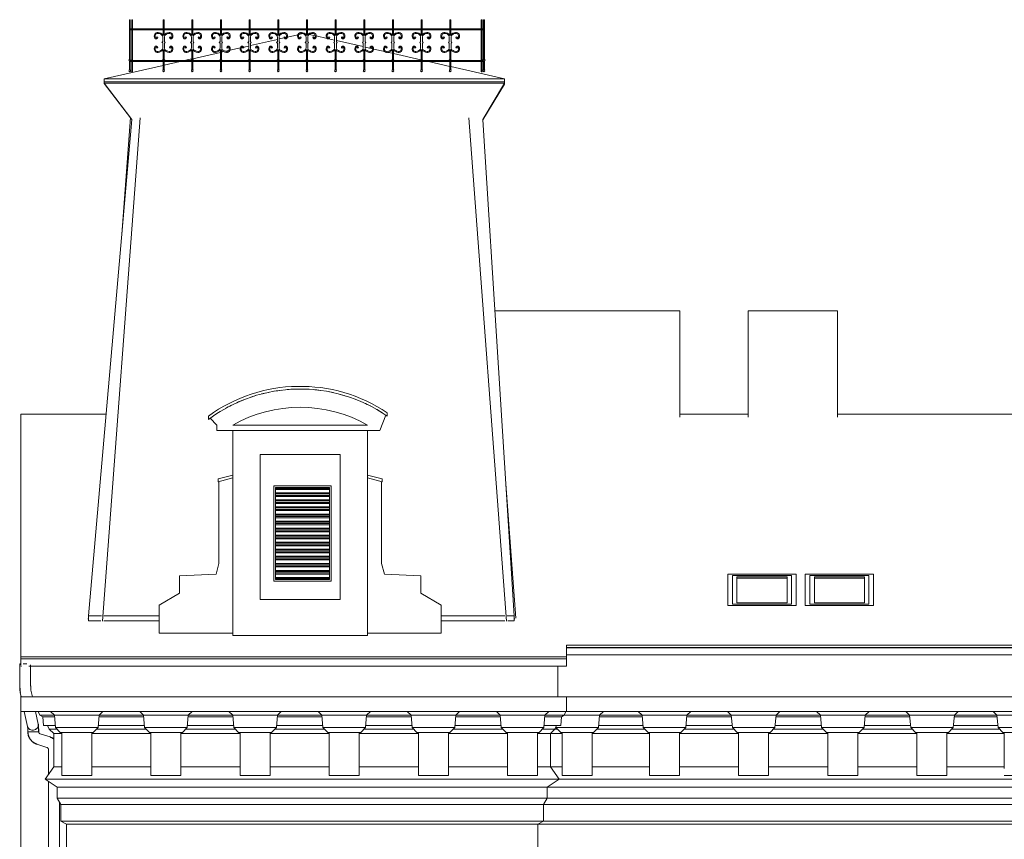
# Model space of a CAD drawing. Header units: metres. Extents: x -1.8 to 41.7, y -0.9 to 24.3.
# Tile 13 of 28: x -0.2 to 10.6, y 15.3 to 24.3. Entities that reach past the tile are written whole.
import ezdxf

# ---------------------------------------------------------------- set-up
doc = ezdxf.new("R2010")
doc.units = ezdxf.units.M
doc.layers.add('AV-STAVBA', color=7, linetype='Continuous', lineweight=18)

# ---------------------------------------------------------------- blocks, each defined once
blk = doc.blocks.new('WI_1_střešní - 750x1150-1468877-Pohled JV')
at = {"layer": 'AV-STAVBA'}
for p, q in [((7.535, 18.209), (7.535, 17.862)), ((8.285, 18.209), (7.535, 18.209)), ((7.585, 17.877), (7.585, 18.194)), ((7.585, 18.194), (8.235, 18.194)), ((8.235, 18.194), (7.585, 18.194)), ((7.585, 18.194), (7.585, 17.877)), ((8.235, 18.194), (8.235, 17.877)), ((8.235, 17.877), (8.235, 18.194)), ((8.285, 17.862), (8.285, 18.209)), ((7.635, 17.892), (7.635, 18.179)), ((7.635, 18.179), (8.185, 18.179)), ((8.185, 18.164), (7.635, 18.164)), ((8.185, 18.179), (8.185, 17.892)), ((7.535, 17.862), (8.285, 17.862)), ((8.235, 17.877), (7.585, 17.877)), ((7.585, 17.877), (8.235, 17.877)), ((8.185, 17.892), (7.635, 17.892))]:
    blk.add_line(p, q, dxfattribs=at)
blk = doc.blocks.new('GM_Void_zdobná nástavba1 - GM_Void_zdobná nástavba-1499807-Pohled JV')
at = {"layer": 'AV-STAVBA'}
for p, q in [((1.844, 19.921), (1.919, 19.846)), ((3.709, 19.786), (3.774, 19.956)), ((1.919, 19.846), (1.919, 19.786)), ((3.574, 19.846), (2.094, 19.846)), ((1.919, 19.786), (3.709, 19.786))]:
    blk.add_line(p, q, dxfattribs=at)
for radius, start, end in [(1.691, 92.1824, 94.7945), (1.691, 87.3116, 89.9243), (1.691, 106.7837, 109.4269), (1.691, 101.918, 104.5444), (1.691, 97.051, 99.6676), (1.691, 82.4378, 85.0561), (1.691, 77.5597, 80.1894), (1.691, 72.6756, 75.324), (1.691, 67.7818, 70.4596), (1.691, 116.5121, 119.2233), (1.491, 60.258, 119.742), (1.691, 111.6483, 114.318), (1.691, 62.8719, 65.596), (1.691, 57.9316, 60.733), (1.691, 121.3752, 124.1544)]:
    blk.add_arc((2.834, 18.551), radius, start, end, dxfattribs=at)
blk = doc.blocks.new('GM_WB_žaluzie - 630x1050-1499024-Pohled JV')
at = {"layer": 'AV-STAVBA'}
for p, q in [((2.544, 19.18), (3.174, 19.18)), ((2.544, 18.13), (2.544, 19.18)), ((3.156, 19.162), (2.562, 19.162)), ((2.562, 19.162), (2.562, 18.148)), ((3.156, 18.148), (3.156, 19.162)), ((3.174, 19.18), (3.174, 18.13)), ((3.156, 19.15), (2.562, 19.15)), ((3.156, 19.138), (2.562, 19.138)), ((3.156, 19.101), (2.562, 19.101)), ((2.562, 19.091), (3.156, 19.091)), ((3.156, 19.072), (2.562, 19.072)), ((3.156, 19.061), (2.562, 19.061)), ((3.156, 19.023), (2.562, 19.023)), ((2.562, 19.013), (3.156, 19.013)), ((3.156, 18.995), (2.562, 18.995)), ((3.156, 18.983), (2.562, 18.983)), ((3.156, 18.946), (2.562, 18.946)), ((2.562, 18.936), (3.156, 18.936)), ((3.156, 18.918), (2.562, 18.918)), ((3.156, 18.906), (2.562, 18.906)), ((3.156, 18.868), (2.562, 18.868)), ((2.562, 18.858), (3.156, 18.858)), ((3.156, 18.84), (2.562, 18.84)), ((3.156, 18.828), (2.562, 18.828)), ((3.156, 18.791), (2.562, 18.791)), ((2.562, 18.781), (3.156, 18.781)), ((3.156, 18.763), (2.562, 18.763)), ((3.156, 18.751), (2.562, 18.751)), ((3.156, 18.714), (2.562, 18.714)), ((2.562, 18.704), (3.156, 18.704)), ((3.156, 18.685), (2.562, 18.685)), ((3.156, 18.674), (2.562, 18.674)), ((3.156, 18.636), (2.562, 18.636)), ((2.562, 18.626), (3.156, 18.626)), ((3.156, 18.608), (2.562, 18.608)), ((3.156, 18.596), (2.562, 18.596)), ((3.156, 18.559), (2.562, 18.559)), ((2.562, 18.549), (3.156, 18.549)), ((3.156, 18.531), (2.562, 18.531)), ((3.156, 18.519), (2.562, 18.519)), ((3.156, 18.482), (2.562, 18.482)), ((2.562, 18.472), (3.156, 18.472)), ((3.156, 18.453), (2.562, 18.453)), ((3.156, 18.442), (2.562, 18.442)), ((3.156, 18.404), (2.562, 18.404)), ((2.562, 18.394), (3.156, 18.394)), ((3.156, 18.376), (2.562, 18.376)), ((3.156, 18.364), (2.562, 18.364)), ((3.156, 18.327), (2.562, 18.327)), ((2.562, 18.317), (3.156, 18.317)), ((3.156, 18.298), (2.562, 18.298)), ((3.156, 18.287), (2.562, 18.287)), ((3.156, 18.249), (2.562, 18.249)), ((2.562, 18.239), (3.156, 18.239)), ((3.156, 18.221), (2.562, 18.221)), ((3.156, 18.209), (2.562, 18.209)), ((3.174, 18.13), (2.544, 18.13)), ((3.156, 18.172), (2.562, 18.172)), ((2.562, 18.162), (3.156, 18.162)), ((2.562, 18.148), (3.156, 18.148))]:
    blk.add_line(p, q, dxfattribs=at)
blk = doc.blocks.new('GM_Detový svod_1 - GM_Detový svod_04-1520184-Pohled JV')
at = {"layer": 'AV-STAVBA'}
for p, q in [((-0.249, 17.224), (-0.249, 17.004)), ((-0.235, 17.224), (-0.249, 17.224)), ((-0.194, 17.224), (-0.209, 17.224)), ((-0.169, 17.224), (-0.194, 17.224)), ((-0.129, 17.004), (-0.129, 17.21)), ((-0.243, 16.908), (-0.232, 16.86)), ((-0.109, 16.86), (-0.125, 16.934)), ((-0.198, 16.7), (-0.162, 16.535)), ((-0.045, 16.56), (-0.075, 16.7)), ((-0.16, 16.477), (-0.159, 16.477)), ((-0.158, 16.477), (-0.152, 16.477)), ((-0.152, 16.477), (-0.144, 16.477)), ((-0.142, 16.477), (-0.105, 16.477)), ((-0.105, 16.477), (-0.057, 16.477)), ((-0.057, 16.477), (-0.048, 16.477)), ((-0.048, 16.477), (-0.044, 16.477)), ((-0.043, 16.477), (-0.042, 16.477)), ((-0.042, 16.477), (-0.04, 16.477)), ((0.086, 16.419), (-0.023, 16.453)), ((-0.059, 16.339), (0.05, 16.304)), ((0.067, 16.281), (0.067, 16.009)), ((0.067, 15.932), (0.067, 10.935)), ((0.187, 10.935), (0.187, 15.702))]:
    blk.add_line(p, q, dxfattribs=at)
at = {"layer": 'AV-STAVBA', "flags": 128}
for points in [[(-0.243, 16.908), (-0.243, 16.911), (-0.244, 16.914), (-0.244, 16.916), (-0.244, 16.919), (-0.245, 16.921), (-0.245, 16.924), (-0.245, 16.927), (-0.246, 16.93), (-0.246, 16.933), (-0.246, 16.935), (-0.247, 16.938), (-0.247, 16.942), (-0.247, 16.945), (-0.247, 16.948), (-0.247, 16.951), (-0.248, 16.954), (-0.248, 16.958), (-0.248, 16.961), (-0.248, 16.965), (-0.248, 16.968), (-0.248, 16.972), (-0.248, 16.976), (-0.249, 16.979), (-0.249, 16.983), (-0.249, 16.987), (-0.249, 16.99), (-0.249, 16.994), (-0.249, 16.998), (-0.249, 17.002), (-0.249, 17.004)], [(-0.241, 16.909), (-0.241, 16.911), (-0.242, 16.914), (-0.242, 16.917), (-0.242, 16.919), (-0.243, 16.922), (-0.243, 16.924), (-0.243, 16.927), (-0.244, 16.93), (-0.244, 16.933), (-0.244, 16.936), (-0.245, 16.939), (-0.245, 16.942), (-0.245, 16.945), (-0.245, 16.948), (-0.245, 16.951), (-0.246, 16.955), (-0.246, 16.958), (-0.246, 16.961), (-0.246, 16.965), (-0.246, 16.968), (-0.246, 16.972), (-0.246, 16.976), (-0.247, 16.979), (-0.247, 16.983), (-0.247, 16.987), (-0.247, 16.99), (-0.247, 16.994), (-0.247, 16.998), (-0.247, 17.002), (-0.247, 17.004)], [(-0.125, 16.934), (-0.125, 16.934), (-0.125, 16.934), (-0.125, 16.935), (-0.126, 16.936), (-0.126, 16.937), (-0.126, 16.939), (-0.126, 16.94), (-0.126, 16.942), (-0.127, 16.944), (-0.127, 16.946), (-0.127, 16.948), (-0.127, 16.951), (-0.127, 16.953), (-0.127, 16.956), (-0.128, 16.958), (-0.128, 16.961), (-0.128, 16.964), (-0.128, 16.967), (-0.128, 16.97), (-0.128, 16.973), (-0.128, 16.976), (-0.128, 16.979), (-0.129, 16.982), (-0.129, 16.986), (-0.129, 16.989), (-0.129, 16.992), (-0.129, 16.996), (-0.129, 16.999), (-0.129, 17.003), (-0.129, 17.004)], [(-0.163, 16.539), (-0.163, 16.538), (-0.162, 16.536), (-0.162, 16.535), (-0.162, 16.533), (-0.162, 16.531), (-0.162, 16.529), (-0.162, 16.526), (-0.161, 16.524), (-0.161, 16.522), (-0.161, 16.519), (-0.161, 16.517), (-0.161, 16.514), (-0.161, 16.511), (-0.161, 16.508), (-0.161, 16.505), (-0.16, 16.502), (-0.16, 16.499), (-0.16, 16.496), (-0.16, 16.493), (-0.16, 16.49), (-0.16, 16.487), (-0.16, 16.484), (-0.16, 16.481), (-0.16, 16.477), (-0.16, 16.477)], [(-0.16, 16.477), (-0.16, 16.471), (-0.16, 16.465), (-0.159, 16.46), (-0.158, 16.454), (-0.157, 16.448), (-0.156, 16.443), (-0.154, 16.437), (-0.153, 16.431), (-0.151, 16.426), (-0.149, 16.421), (-0.146, 16.415), (-0.144, 16.41), (-0.141, 16.405), (-0.138, 16.4), (-0.135, 16.395), (-0.131, 16.39), (-0.128, 16.386), (-0.124, 16.381), (-0.12, 16.377), (-0.116, 16.373), (-0.112, 16.369), (-0.107, 16.365), (-0.103, 16.362), (-0.098, 16.358), (-0.093, 16.355), (-0.088, 16.352), (-0.083, 16.349), (-0.078, 16.347), (-0.073, 16.344), (-0.068, 16.342), (-0.062, 16.34), (-0.059, 16.339)], [(-0.158, 16.477), (-0.158, 16.471), (-0.158, 16.466), (-0.157, 16.46), (-0.156, 16.454), (-0.155, 16.449), (-0.154, 16.443), (-0.152, 16.438), (-0.151, 16.432), (-0.149, 16.427), (-0.147, 16.421), (-0.144, 16.416), (-0.142, 16.411), (-0.139, 16.406), (-0.136, 16.401), (-0.133, 16.396), (-0.13, 16.392), (-0.126, 16.387), (-0.123, 16.383), (-0.119, 16.379), (-0.115, 16.374), (-0.111, 16.371), (-0.106, 16.367), (-0.102, 16.363), (-0.097, 16.36), (-0.092, 16.357), (-0.087, 16.354), (-0.082, 16.351), (-0.077, 16.348), (-0.072, 16.346), (-0.067, 16.344), (-0.062, 16.342), (-0.058, 16.341)], [(-0.046, 16.556), (-0.046, 16.553), (-0.045, 16.55), (-0.045, 16.548), (-0.045, 16.545), (-0.044, 16.542), (-0.044, 16.539), (-0.044, 16.537), (-0.044, 16.534), (-0.044, 16.531), (-0.043, 16.527), (-0.043, 16.524), (-0.043, 16.521), (-0.043, 16.518), (-0.043, 16.514), (-0.043, 16.511), (-0.043, 16.508), (-0.042, 16.504), (-0.042, 16.501), (-0.042, 16.497), (-0.042, 16.494), (-0.042, 16.49), (-0.042, 16.487), (-0.042, 16.483), (-0.042, 16.479), (-0.042, 16.477)], [(-0.044, 16.556), (-0.044, 16.553), (-0.043, 16.551), (-0.043, 16.548), (-0.043, 16.545), (-0.042, 16.542), (-0.042, 16.54), (-0.042, 16.537), (-0.042, 16.534), (-0.042, 16.531), (-0.041, 16.528), (-0.041, 16.524), (-0.041, 16.521), (-0.041, 16.518), (-0.041, 16.515), (-0.041, 16.511), (-0.041, 16.508), (-0.04, 16.504), (-0.04, 16.501), (-0.04, 16.497), (-0.04, 16.494), (-0.04, 16.49), (-0.04, 16.487), (-0.04, 16.483), (-0.04, 16.479), (-0.04, 16.477)], [(-0.023, 16.453), (-0.024, 16.454), (-0.024, 16.454), (-0.025, 16.454), (-0.026, 16.455), (-0.027, 16.455), (-0.028, 16.456), (-0.029, 16.456), (-0.03, 16.457), (-0.031, 16.457), (-0.031, 16.458), (-0.032, 16.459), (-0.033, 16.459), (-0.033, 16.46), (-0.034, 16.461), (-0.035, 16.462), (-0.035, 16.462), (-0.036, 16.463), (-0.036, 16.464), (-0.037, 16.465), (-0.037, 16.466), (-0.038, 16.467), (-0.038, 16.468), (-0.039, 16.469), (-0.039, 16.47), (-0.039, 16.471), (-0.039, 16.472), (-0.04, 16.472), (-0.04, 16.473), (-0.04, 16.474), (-0.04, 16.475), (-0.04, 16.476), (-0.04, 16.477)], [(0.124, 16.398), (0.119, 16.401), (0.115, 16.404), (0.11, 16.407), (0.104, 16.409), (0.099, 16.412), (0.094, 16.414), (0.089, 16.416), (0.085, 16.417)], [(0.125, 16.4), (0.12, 16.403), (0.116, 16.406), (0.11, 16.408), (0.105, 16.411), (0.1, 16.414), (0.095, 16.416), (0.089, 16.418), (0.086, 16.419)], [(0.05, 16.304), (0.051, 16.304), (0.052, 16.304), (0.053, 16.303), (0.053, 16.303), (0.054, 16.302), (0.055, 16.302), (0.056, 16.301), (0.057, 16.301), (0.058, 16.3), (0.058, 16.3), (0.059, 16.299), (0.06, 16.298), (0.061, 16.298), (0.061, 16.297), (0.062, 16.296), (0.062, 16.295), (0.063, 16.294), (0.064, 16.294), (0.064, 16.293), (0.065, 16.292), (0.065, 16.291), (0.065, 16.29), (0.066, 16.289), (0.066, 16.288), (0.066, 16.287), (0.067, 16.286), (0.067, 16.285), (0.067, 16.284), (0.067, 16.283), (0.067, 16.282), (0.067, 16.281), (0.067, 16.281)]]:
    blk.add_lwpolyline(points, dxfattribs=at)
at = {"layer": 'AV-STAVBA'}
for points, knots in [([(-0.106, 16.495), (-0.099, 16.495), (-0.085, 16.497), (-0.069, 16.505), (-0.059, 16.513), (-0.05, 16.523), (-0.044, 16.538), (-0.043, 16.551), (-0.044, 16.559), (-0.045, 16.56)], [0, 0, 0, 0, 0.1111111, 0.2222222, 0.2777778, 0.3333333, 0.4444444, 0.5555556, 0.5739729, 0.5739729, 0.5739729, 0.5739729]), ([(-0.163, 16.538), (-0.162, 16.532), (-0.158, 16.523), (-0.151, 16.513), (-0.142, 16.505), (-0.127, 16.497), (-0.113, 16.495), (-0.106, 16.495)], [0.5555556, 0.5555556, 0.5555556, 0.5555556, 0.6666667, 0.7222222, 0.7777778, 0.8888889, 1, 1, 1, 1])]:
    blk.add_open_spline(points, degree=3, knots=knots, dxfattribs=at)
blk = doc.blocks.new('Railing - BA_Kovaný sloupek_střecha-1527300-Pohled JV')
at = {"layer": 'AV-STAVBA'}
for p, q in [((4.488, 24.3), (4.478, 24.3)), ((4.478, 24.3), (4.478, 24.2)), ((4.488, 24.2), (4.488, 24.3)), ((4.478, 24.19), (4.478, 24.128)), ((4.488, 24.128), (4.488, 24.19)), ((4.419, 24.108), (4.408, 24.112)), ((4.469, 24.055), (4.465, 24.05)), ((4.465, 24.05), (4.469, 24.045)), ((4.473, 24.055), (4.469, 24.055)), ((4.469, 24.045), (4.473, 24.045)), ((4.473, 24.117), (4.473, 24.055)), ((4.473, 24.045), (4.473, 23.983)), ((4.493, 24.055), (4.493, 24.117)), ((4.496, 24.055), (4.493, 24.055)), ((4.493, 23.983), (4.493, 24.045)), ((4.493, 24.045), (4.496, 24.045)), ((4.501, 24.05), (4.496, 24.055)), ((4.496, 24.045), (4.501, 24.05)), ((4.558, 24.112), (4.546, 24.108)), ((4.408, 23.988), (4.419, 23.992)), ((4.478, 23.972), (4.478, 23.86)), ((4.488, 23.86), (4.488, 23.972)), ((4.546, 23.992), (4.558, 23.988)), ((4.474, 23.86), (4.47, 23.855)), ((4.47, 23.855), (4.474, 23.85)), ((4.478, 23.86), (4.474, 23.86)), ((4.478, 23.84), (4.478, 23.75)), ((4.491, 23.86), (4.488, 23.86)), ((4.488, 23.75), (4.488, 23.84)), ((4.496, 23.855), (4.491, 23.86)), ((4.491, 23.85), (4.496, 23.855)), ((4.478, 23.75), (4.472, 23.747)), ((4.472, 23.747), (4.478, 23.741)), ((4.478, 23.741), (4.473, 23.739)), ((4.473, 23.739), (4.483, 23.729)), ((4.483, 23.729), (4.492, 23.739)), ((4.493, 23.747), (4.488, 23.75)), ((4.488, 23.741), (4.493, 23.747)), ((4.492, 23.739), (4.488, 23.741))]:
    blk.add_line(p, q, dxfattribs=at)
for centre, radius, start, end in [((4.42, 24.12), 0.0401, 86.5286, 213.3212), ((4.42, 24.12), 0.0301, 86.5286, 213.3212), ((4.418, 24.089), 0.061, 27.1606, 86.5286), ((4.418, 24.089), 0.071, 33.3985, 86.5286), ((4.547, 24.089), 0.071, 93.4714, 146.6015), ((4.547, 24.089), 0.061, 93.4714, 152.8394), ((4.545, 24.12), 0.0401, 326.6788, 93.4714), ((4.545, 24.12), 0.0301, 326.6788, 93.4714), ((4.401, 24.108), 0.0175, 213.3212, 0), ((4.401, 24.108), 0.0075, 213.3212, 31.6188), ((4.564, 24.108), 0.0175, 180, 326.6788), ((4.564, 24.108), 0.0075, 148.3812, 326.6788), ((4.42, 23.98), 0.0401, 146.6788, 273.4714), ((4.401, 23.992), 0.0175, 0, 146.6788), ((4.42, 23.98), 0.0301, 146.6788, 273.4714), ((4.401, 23.992), 0.0075, 328.3812, 146.6788), ((4.418, 24.011), 0.061, 273.4714, 332.8394), ((4.418, 24.011), 0.071, 273.4714, 326.6015), ((4.547, 24.011), 0.071, 213.3985, 266.5286), ((4.547, 24.011), 0.061, 207.1606, 266.5286), ((4.545, 23.98), 0.0401, 266.5286, 33.3212), ((4.545, 23.98), 0.0301, 266.5286, 33.3212), ((4.564, 23.992), 0.0175, 33.3212, 180), ((4.564, 23.992), 0.0075, 33.3212, 211.6188)]:
    blk.add_arc(centre, radius, start, end, dxfattribs=at)
blk = doc.blocks.new('Railing - BA_Kovaný sloupek_střecha-V1-Pohled JV')
at = {"layer": 'AV-STAVBA'}
for p, q in [((4.824, 24.2), (4.824, 24.3)), ((4.834, 24.3), (4.824, 24.3)), ((4.834, 24.3), (4.834, 24.2)), ((4.824, 24.16), (4.824, 24.19)), ((4.834, 24.16), (4.824, 24.16)), ((4.824, 24.16), (4.824, 24.098)), ((4.834, 24.19), (4.834, 24.16)), ((4.834, 24.098), (4.834, 24.16)), ((4.824, 24.098), (4.824, 24.09)), ((4.824, 24.055), (4.824, 24.091)), ((4.824, 24.09), (4.834, 24.09)), ((4.824, 24.05), (4.824, 24.055)), ((4.834, 24.055), (4.824, 24.055)), ((4.824, 24.045), (4.824, 24.05)), ((4.834, 24.05), (4.824, 24.05)), ((4.824, 24.009), (4.824, 24.045)), ((4.834, 24.045), (4.824, 24.045)), ((4.834, 24.09), (4.834, 24.098)), ((4.834, 24.091), (4.834, 24.055)), ((4.834, 24.055), (4.834, 24.05)), ((4.834, 24.05), (4.834, 24.045)), ((4.834, 24.045), (4.834, 24.009)), ((4.834, 24.01), (4.824, 24.01)), ((4.824, 24.01), (4.824, 24.002)), ((4.824, 24.002), (4.824, 23.94)), ((4.824, 23.94), (4.834, 23.94)), ((4.824, 23.86), (4.824, 23.94)), ((4.834, 24.002), (4.834, 24.01)), ((4.834, 23.94), (4.834, 24.002)), ((4.834, 23.94), (4.834, 23.86)), ((4.824, 23.855), (4.824, 23.86)), ((4.834, 23.86), (4.824, 23.86)), ((4.824, 23.85), (4.824, 23.855)), ((4.834, 23.855), (4.824, 23.855)), ((4.824, 23.75), (4.824, 23.84)), ((4.834, 23.86), (4.834, 23.855)), ((4.834, 23.855), (4.834, 23.85)), ((4.834, 23.84), (4.834, 23.75)), ((4.824, 23.747), (4.824, 23.75)), ((4.834, 23.75), (4.824, 23.75)), ((4.824, 23.741), (4.824, 23.747)), ((4.834, 23.747), (4.824, 23.747)), ((4.824, 23.739), (4.824, 23.741)), ((4.834, 23.741), (4.824, 23.741)), ((4.824, 23.729), (4.824, 23.739)), ((4.834, 23.739), (4.824, 23.739)), ((4.834, 23.729), (4.824, 23.729)), ((4.834, 23.75), (4.834, 23.747)), ((4.834, 23.747), (4.834, 23.741)), ((4.834, 23.741), (4.834, 23.739)), ((4.834, 23.739), (4.834, 23.729))]:
    blk.add_line(p, q, dxfattribs=at)
blk = doc.blocks.new('Railing - BA_Kovaný sloupek_střecha_roh-1531454-Pohled JV')
at = {"layer": 'AV-STAVBA'}
for p, q in [((4.859, 24.3), (4.849, 24.3)), ((4.849, 24.3), (4.849, 24.081)), ((4.859, 24.081), (4.859, 24.3)), ((4.849, 24.081), (4.849, 23.86)), ((4.859, 23.86), (4.859, 24.081)), ((4.845, 23.86), (4.841, 23.855)), ((4.841, 23.855), (4.845, 23.85)), ((4.849, 23.86), (4.845, 23.86)), ((4.845, 23.85), (4.849, 23.85)), ((4.849, 23.85), (4.849, 23.75)), ((4.862, 23.86), (4.859, 23.86)), ((4.859, 23.75), (4.859, 23.85)), ((4.859, 23.85), (4.862, 23.85)), ((4.867, 23.855), (4.862, 23.86)), ((4.862, 23.85), (4.867, 23.855)), ((4.849, 23.75), (4.843, 23.747)), ((4.843, 23.747), (4.849, 23.741)), ((4.849, 23.741), (4.844, 23.739)), ((4.844, 23.739), (4.854, 23.729)), ((4.854, 23.729), (4.863, 23.739)), ((4.864, 23.747), (4.859, 23.75)), ((4.859, 23.741), (4.864, 23.747)), ((4.863, 23.739), (4.859, 23.741))]:
    blk.add_line(p, q, dxfattribs=at)
blk = doc.blocks.new('Railing - BA_Kovaný sloupek_střecha_roh-V2-Pohled JV')
at = {"layer": 'AV-STAVBA'}
for p, q in [((0.982, 24.081), (0.982, 24.3)), ((0.992, 24.3), (0.982, 24.3)), ((0.992, 24.3), (0.992, 24.081)), ((0.982, 23.86), (0.982, 24.081)), ((0.992, 24.081), (0.992, 23.86)), ((0.982, 23.855), (0.982, 23.86)), ((0.982, 23.86), (0.992, 23.86)), ((0.982, 23.85), (0.982, 23.855)), ((0.982, 23.855), (0.992, 23.855)), ((0.982, 23.75), (0.982, 23.85)), ((0.982, 23.85), (0.992, 23.85)), ((0.992, 23.86), (0.992, 23.855)), ((0.992, 23.855), (0.992, 23.85)), ((0.992, 23.85), (0.992, 23.75)), ((0.982, 23.747), (0.982, 23.75)), ((0.982, 23.75), (0.992, 23.75)), ((0.982, 23.741), (0.982, 23.747)), ((0.982, 23.747), (0.992, 23.747)), ((0.982, 23.739), (0.982, 23.741)), ((0.982, 23.741), (0.992, 23.741)), ((0.982, 23.729), (0.982, 23.739)), ((0.982, 23.739), (0.992, 23.739)), ((0.982, 23.729), (0.992, 23.729)), ((0.992, 23.75), (0.992, 23.747)), ((0.992, 23.747), (0.992, 23.741)), ((0.992, 23.741), (0.992, 23.739)), ((0.992, 23.739), (0.992, 23.729))]:
    blk.add_line(p, q, dxfattribs=at)
blk = doc.blocks.new('Railing - BA_Kovaný sloupek_střecha_roh-V3-Pohled JV')
at = {"layer": 'AV-STAVBA'}
for p, q in [((0.967, 24.3), (0.957, 24.3)), ((0.957, 24.3), (0.957, 24.081)), ((0.967, 24.081), (0.967, 24.3)), ((0.957, 24.081), (0.957, 23.86)), ((0.967, 23.86), (0.967, 24.081)), ((0.953, 23.86), (0.949, 23.855)), ((0.949, 23.855), (0.953, 23.85)), ((0.957, 23.86), (0.953, 23.86)), ((0.953, 23.85), (0.957, 23.85)), ((0.957, 23.85), (0.957, 23.75)), ((0.97, 23.86), (0.967, 23.86)), ((0.967, 23.85), (0.97, 23.85)), ((0.967, 23.75), (0.967, 23.85)), ((0.975, 23.855), (0.97, 23.86)), ((0.97, 23.85), (0.975, 23.855)), ((0.957, 23.75), (0.951, 23.747)), ((0.951, 23.747), (0.957, 23.741)), ((0.957, 23.741), (0.952, 23.739)), ((0.952, 23.739), (0.962, 23.729)), ((0.962, 23.729), (0.971, 23.739)), ((0.972, 23.747), (0.967, 23.75)), ((0.967, 23.741), (0.972, 23.747)), ((0.971, 23.739), (0.967, 23.741))]:
    blk.add_line(p, q, dxfattribs=at)
blk = doc.blocks.new('Railing - Railing-1526271-Pohled JV')
at = {"layer": 'AV-STAVBA'}
for p, q in [((0.972, 24.19), (0.972, 24.2)), ((0.972, 24.2), (0.982, 24.2)), ((0.982, 24.19), (0.972, 24.19)), ((0.992, 24.2), (4.844, 24.2)), ((4.844, 24.19), (0.992, 24.19)), ((4.844, 24.2), (4.844, 24.19)), ((0.972, 23.84), (0.972, 23.85)), ((0.972, 23.85), (0.982, 23.85)), ((0.982, 23.84), (0.972, 23.84)), ((0.992, 23.85), (4.844, 23.85)), ((4.844, 23.84), (0.992, 23.84)), ((4.844, 23.85), (4.844, 23.84))]:
    blk.add_line(p, q, dxfattribs=at)
for name, p in [('Railing - BA_Kovaný sloupek_střecha_roh-V3-Pohled JV', (0, 0)), ('Railing - BA_Kovaný sloupek_střecha_roh-V2-Pohled JV', (0, 0)), ('Railing - BA_Kovaný sloupek_střecha-1527300-Pohled JV', (-3.15, 0)), ('Railing - BA_Kovaný sloupek_střecha-1527300-Pohled JV', (-2.835, 0)), ('Railing - BA_Kovaný sloupek_střecha-1527300-Pohled JV', (-2.52, 0)), ('Railing - BA_Kovaný sloupek_střecha-1527300-Pohled JV', (-2.205, 0)), ('Railing - BA_Kovaný sloupek_střecha-1527300-Pohled JV', (-1.89, 0)), ('Railing - BA_Kovaný sloupek_střecha-1527300-Pohled JV', (-1.575, 0)), ('Railing - BA_Kovaný sloupek_střecha-1527300-Pohled JV', (-1.26, 0)), ('Railing - BA_Kovaný sloupek_střecha-1527300-Pohled JV', (-0.945, 0)), ('Railing - BA_Kovaný sloupek_střecha-1527300-Pohled JV', (-0.63, 0)), ('Railing - BA_Kovaný sloupek_střecha-1527300-Pohled JV', (-0.315, 0)), ('Railing - BA_Kovaný sloupek_střecha-1527300-Pohled JV', (0, 0)), ('Railing - BA_Kovaný sloupek_střecha-V1-Pohled JV', (0, 0)), ('Railing - BA_Kovaný sloupek_střecha_roh-1531454-Pohled JV', (0, 0))]:
    blk.add_blockref(name, p)
blk = doc.blocks.new('Střešní římsa - Střešní římsa-1636696-Pohled JV')
at = {"layer": 'AV-STAVBA'}
for p, q in [((-0.045, 16.7), (-0.026, 16.659)), ((0.09, 16.7), (0.132, 16.658)), ((0.666, 16.7), (0.624, 16.658)), ((1.07, 16.7), (1.112, 16.658)), ((1.646, 16.7), (1.604, 16.658)), ((2.05, 16.7), (2.092, 16.658)), ((2.626, 16.7), (2.584, 16.658)), ((3.03, 16.7), (3.072, 16.658)), ((3.606, 16.7), (3.564, 16.658)), ((4.01, 16.7), (4.052, 16.658)), ((4.586, 16.7), (4.544, 16.658)), ((4.99, 16.7), (5.032, 16.658)), ((5.566, 16.7), (5.524, 16.658)), ((5.736, 16.659), (5.755, 16.7)), ((5.76, 16.7), (6.166, 16.7)), ((6.166, 16.7), (6.124, 16.658)), ((6.55, 16.7), (6.592, 16.658)), ((7.126, 16.7), (7.084, 16.658)), ((7.53, 16.7), (7.572, 16.658)), ((8.106, 16.7), (8.064, 16.658)), ((8.51, 16.7), (8.552, 16.658)), ((9.086, 16.7), (9.044, 16.658)), ((9.49, 16.7), (9.532, 16.658)), ((10.066, 16.7), (10.024, 16.658)), ((10.45, 16.7), (10.492, 16.658)), ((0.131, 16.659), (-0.026, 16.659)), ((-0.026, 16.659), (0.004, 16.642)), ((0.134, 16.642), (0.004, 16.642)), ((0.004, 16.642), (0.012, 16.547)), ((0.132, 16.658), (0.624, 16.658)), ((0.132, 16.658), (0.144, 16.523)), ((0.624, 16.658), (0.612, 16.523)), ((1.114, 16.642), (0.622, 16.642)), ((1.111, 16.659), (0.625, 16.659)), ((1.112, 16.658), (1.604, 16.658)), ((1.112, 16.658), (1.124, 16.523)), ((1.604, 16.658), (1.592, 16.523)), ((2.094, 16.642), (1.602, 16.642)), ((2.091, 16.659), (1.605, 16.659)), ((2.092, 16.658), (2.584, 16.658)), ((2.092, 16.658), (2.104, 16.523)), ((2.584, 16.658), (2.572, 16.523)), ((3.074, 16.642), (2.582, 16.642)), ((3.071, 16.659), (2.585, 16.659)), ((3.072, 16.658), (3.564, 16.658)), ((3.072, 16.658), (3.084, 16.523)), ((3.564, 16.658), (3.552, 16.523)), ((4.054, 16.642), (3.562, 16.642)), ((4.051, 16.659), (3.565, 16.659)), ((4.052, 16.658), (4.544, 16.658)), ((4.052, 16.658), (4.064, 16.523)), ((4.544, 16.658), (4.532, 16.523)), ((5.034, 16.642), (4.542, 16.642)), ((5.031, 16.659), (4.545, 16.659)), ((5.032, 16.658), (5.524, 16.658)), ((5.032, 16.658), (5.044, 16.523)), ((5.524, 16.658), (5.512, 16.523)), ((5.705, 16.642), (5.522, 16.642)), ((5.736, 16.659), (5.525, 16.659)), ((5.697, 16.547), (5.705, 16.642)), ((5.705, 16.642), (5.736, 16.659)), ((5.733, 16.658), (6.124, 16.658)), ((6.124, 16.658), (6.112, 16.523)), ((6.594, 16.642), (6.122, 16.642)), ((6.591, 16.659), (6.125, 16.659)), ((6.592, 16.658), (7.084, 16.658)), ((6.592, 16.658), (6.604, 16.523)), ((7.084, 16.658), (7.072, 16.523)), ((7.574, 16.642), (7.082, 16.642)), ((7.571, 16.659), (7.085, 16.659)), ((7.572, 16.658), (8.064, 16.658)), ((7.572, 16.658), (7.584, 16.523)), ((8.064, 16.658), (8.052, 16.523)), ((8.554, 16.642), (8.062, 16.642)), ((8.551, 16.659), (8.065, 16.659)), ((8.552, 16.658), (9.044, 16.658)), ((8.552, 16.658), (8.564, 16.523)), ((9.044, 16.658), (9.032, 16.523)), ((9.534, 16.642), (9.042, 16.642)), ((9.531, 16.659), (9.045, 16.659)), ((9.532, 16.658), (10.024, 16.658)), ((9.532, 16.658), (9.544, 16.523)), ((10.024, 16.658), (10.012, 16.523)), ((10.494, 16.642), (10.022, 16.642)), ((10.491, 16.659), (10.025, 16.659)), ((10.492, 16.658), (10.984, 16.658)), ((10.492, 16.658), (10.504, 16.523)), ((0.012, 16.547), (0.142, 16.547)), ((0.057, 16.547), (0.076, 16.506)), ((0.161, 16.506), (0.076, 16.506)), ((0.076, 16.506), (0.125, 16.458)), ((0.213, 16.458), (0.125, 16.458)), ((0.125, 16.458), (0.125, 16.091)), ((0.144, 16.523), (0.612, 16.523)), ((0.144, 16.523), (0.197, 16.47)), ((0.559, 16.47), (0.197, 16.47)), ((0.213, 16.366), (0.213, 16.47)), ((0.543, 16.47), (0.543, 16.366)), ((1.193, 16.458), (0.543, 16.458)), ((0.612, 16.523), (0.559, 16.47)), ((1.141, 16.506), (0.595, 16.506)), ((0.614, 16.547), (1.122, 16.547)), ((1.124, 16.523), (1.592, 16.523)), ((1.124, 16.523), (1.177, 16.47)), ((1.539, 16.47), (1.177, 16.47)), ((1.193, 16.366), (1.193, 16.47)), ((1.523, 16.47), (1.523, 16.366)), ((2.173, 16.458), (1.523, 16.458)), ((1.592, 16.523), (1.539, 16.47)), ((2.121, 16.506), (1.575, 16.506)), ((1.594, 16.547), (2.102, 16.547)), ((2.104, 16.523), (2.572, 16.523)), ((2.104, 16.523), (2.157, 16.47)), ((2.519, 16.47), (2.157, 16.47)), ((2.173, 16.366), (2.173, 16.47)), ((2.503, 16.47), (2.503, 16.366)), ((3.153, 16.458), (2.503, 16.458)), ((2.572, 16.523), (2.519, 16.47)), ((3.101, 16.506), (2.555, 16.506)), ((2.574, 16.547), (3.082, 16.547)), ((3.084, 16.523), (3.552, 16.523)), ((3.084, 16.523), (3.137, 16.47)), ((3.499, 16.47), (3.137, 16.47)), ((3.153, 16.366), (3.153, 16.47)), ((3.483, 16.47), (3.483, 16.366)), ((4.133, 16.458), (3.483, 16.458)), ((3.552, 16.523), (3.499, 16.47)), ((4.081, 16.506), (3.535, 16.506)), ((3.554, 16.547), (4.062, 16.547)), ((4.064, 16.523), (4.532, 16.523)), ((4.064, 16.523), (4.117, 16.47)), ((4.479, 16.47), (4.117, 16.47)), ((4.133, 16.366), (4.133, 16.47)), ((4.463, 16.47), (4.463, 16.366)), ((5.113, 16.458), (4.463, 16.458)), ((4.532, 16.523), (4.479, 16.47)), ((5.061, 16.506), (4.515, 16.506)), ((4.534, 16.547), (5.042, 16.547)), ((5.044, 16.523), (5.512, 16.523)), ((5.044, 16.523), (5.097, 16.47)), ((5.459, 16.47), (5.097, 16.47)), ((5.113, 16.366), (5.113, 16.47)), ((5.443, 16.47), (5.443, 16.366)), ((5.585, 16.458), (5.443, 16.458)), ((5.512, 16.523), (5.459, 16.47)), ((5.633, 16.506), (5.495, 16.506)), ((5.514, 16.547), (5.697, 16.547)), ((5.585, 16.458), (5.633, 16.506)), ((5.585, 16.091), (5.585, 16.458)), ((5.713, 16.458), (5.585, 16.458)), ((5.633, 16.506), (5.652, 16.547)), ((5.661, 16.506), (5.633, 16.506)), ((5.643, 16.529), (5.644, 16.523)), ((5.644, 16.523), (6.112, 16.523)), ((5.644, 16.523), (5.697, 16.47)), ((6.059, 16.47), (5.697, 16.47)), ((5.713, 16.366), (5.713, 16.47)), ((6.043, 16.47), (6.043, 16.366)), ((6.673, 16.458), (6.043, 16.458)), ((6.112, 16.523), (6.059, 16.47)), ((6.621, 16.506), (6.095, 16.506)), ((6.114, 16.547), (6.602, 16.547)), ((6.604, 16.523), (7.072, 16.523)), ((6.604, 16.523), (6.657, 16.47)), ((7.019, 16.47), (6.657, 16.47)), ((6.673, 16.366), (6.673, 16.47)), ((7.003, 16.47), (7.003, 16.366)), ((7.653, 16.458), (7.003, 16.458)), ((7.072, 16.523), (7.019, 16.47)), ((7.601, 16.506), (7.055, 16.506)), ((7.074, 16.547), (7.582, 16.547)), ((7.584, 16.523), (8.052, 16.523)), ((7.584, 16.523), (7.637, 16.47)), ((7.999, 16.47), (7.637, 16.47)), ((7.653, 16.366), (7.653, 16.47)), ((7.983, 16.47), (7.983, 16.366)), ((8.633, 16.458), (7.983, 16.458)), ((8.052, 16.523), (7.999, 16.47)), ((8.581, 16.506), (8.035, 16.506)), ((8.054, 16.547), (8.562, 16.547)), ((8.564, 16.523), (9.032, 16.523)), ((8.564, 16.523), (8.617, 16.47)), ((8.979, 16.47), (8.617, 16.47)), ((8.633, 16.366), (8.633, 16.47)), ((8.963, 16.47), (8.963, 16.366)), ((9.613, 16.458), (8.963, 16.458)), ((9.032, 16.523), (8.979, 16.47)), ((9.561, 16.506), (9.015, 16.506)), ((9.034, 16.547), (9.542, 16.547)), ((9.544, 16.523), (10.012, 16.523)), ((9.544, 16.523), (9.597, 16.47)), ((9.959, 16.47), (9.597, 16.47)), ((9.613, 16.366), (9.613, 16.47)), ((9.943, 16.47), (9.943, 16.366)), ((10.573, 16.458), (9.943, 16.458)), ((10.012, 16.523), (9.959, 16.47)), ((10.521, 16.506), (9.995, 16.506)), ((10.014, 16.547), (10.502, 16.547)), ((10.504, 16.523), (10.972, 16.523)), ((10.504, 16.523), (10.557, 16.47)), ((10.919, 16.47), (10.557, 16.47)), ((10.573, 16.366), (10.573, 16.47)), ((0.213, 16.366), (0.213, 16.313)), ((0.543, 16.313), (0.543, 16.366)), ((1.193, 16.366), (1.193, 16.313)), ((1.523, 16.313), (1.523, 16.366)), ((2.173, 16.366), (2.173, 16.313)), ((2.503, 16.313), (2.503, 16.366)), ((3.153, 16.366), (3.153, 16.313)), ((3.483, 16.313), (3.483, 16.366)), ((4.133, 16.366), (4.133, 16.313)), ((4.463, 16.313), (4.463, 16.366)), ((5.113, 16.366), (5.113, 16.313)), ((5.443, 16.313), (5.443, 16.366)), ((5.713, 16.366), (5.713, 16.313)), ((6.043, 16.313), (6.043, 16.366)), ((6.673, 16.366), (6.673, 16.313)), ((7.003, 16.313), (7.003, 16.366)), ((7.653, 16.366), (7.653, 16.313)), ((7.983, 16.313), (7.983, 16.366)), ((8.633, 16.366), (8.633, 16.313)), ((8.963, 16.313), (8.963, 16.366)), ((9.613, 16.366), (9.613, 16.313)), ((9.943, 16.313), (9.943, 16.366)), ((10.573, 16.366), (10.573, 16.313)), ((0.213, 16.191), (0.213, 16.313)), ((0.543, 16.313), (0.543, 16.191)), ((1.193, 16.191), (1.193, 16.313)), ((1.523, 16.313), (1.523, 16.191)), ((2.173, 16.191), (2.173, 16.313)), ((2.503, 16.313), (2.503, 16.191)), ((3.153, 16.191), (3.153, 16.313)), ((3.483, 16.313), (3.483, 16.191)), ((4.133, 16.191), (4.133, 16.313)), ((4.463, 16.313), (4.463, 16.191)), ((5.113, 16.191), (5.113, 16.313)), ((5.443, 16.313), (5.443, 16.191)), ((5.713, 16.191), (5.713, 16.313)), ((6.043, 16.313), (6.043, 16.191)), ((6.673, 16.191), (6.673, 16.313)), ((7.003, 16.313), (7.003, 16.191)), ((7.653, 16.191), (7.653, 16.313)), ((7.983, 16.313), (7.983, 16.191)), ((8.633, 16.191), (8.633, 16.313)), ((8.963, 16.313), (8.963, 16.191)), ((9.613, 16.191), (9.613, 16.313)), ((9.943, 16.313), (9.943, 16.191)), ((10.573, 16.191), (10.573, 16.313)), ((0.213, 16.071), (0.213, 16.191)), ((0.543, 16.191), (0.543, 16.071)), ((1.193, 16.071), (1.193, 16.191)), ((1.523, 16.191), (1.523, 16.071)), ((2.173, 16.071), (2.173, 16.191)), ((2.503, 16.191), (2.503, 16.071)), ((3.153, 16.071), (3.153, 16.191)), ((3.483, 16.191), (3.483, 16.071)), ((4.133, 16.071), (4.133, 16.191)), ((4.463, 16.191), (4.463, 16.071)), ((5.113, 16.071), (5.113, 16.191)), ((5.443, 16.191), (5.443, 16.071)), ((5.713, 16.071), (5.713, 16.191)), ((6.043, 16.191), (6.043, 16.071)), ((6.673, 16.071), (6.673, 16.191)), ((7.003, 16.191), (7.003, 16.071)), ((7.653, 16.071), (7.653, 16.191)), ((7.983, 16.191), (7.983, 16.071)), ((8.633, 16.071), (8.633, 16.191)), ((8.963, 16.191), (8.963, 16.071)), ((9.613, 16.071), (9.613, 16.191)), ((9.943, 16.191), (9.943, 16.071)), ((10.573, 16.071), (10.573, 16.191)), ((0.125, 16.091), (0.031, 15.957)), ((0.213, 16.091), (0.125, 16.091)), ((0.213, 16.071), (0.213, 15.996)), ((1.193, 16.091), (0.543, 16.091)), ((0.543, 15.996), (0.543, 16.071)), ((1.193, 16.071), (1.193, 15.996)), ((2.173, 16.091), (1.523, 16.091)), ((1.523, 15.996), (1.523, 16.071)), ((2.173, 16.071), (2.173, 15.996)), ((3.153, 16.091), (2.503, 16.091)), ((2.503, 15.996), (2.503, 16.071)), ((3.153, 16.071), (3.153, 15.996)), ((4.133, 16.091), (3.483, 16.091)), ((3.483, 15.996), (3.483, 16.071)), ((4.133, 16.071), (4.133, 15.996)), ((5.113, 16.091), (4.463, 16.091)), ((4.463, 15.996), (4.463, 16.071)), ((5.113, 16.071), (5.113, 15.996)), ((5.585, 16.091), (5.443, 16.091)), ((5.443, 15.996), (5.443, 16.071)), ((5.679, 15.957), (5.585, 16.091)), ((5.713, 16.091), (5.585, 16.091)), ((5.713, 16.071), (5.713, 15.996)), ((6.673, 16.091), (6.043, 16.091)), ((6.043, 15.996), (6.043, 16.071)), ((6.673, 16.071), (6.673, 15.996)), ((7.653, 16.091), (7.003, 16.091)), ((7.003, 15.996), (7.003, 16.071)), ((7.653, 16.071), (7.653, 15.996)), ((8.633, 16.091), (7.983, 16.091)), ((7.983, 15.996), (7.983, 16.071)), ((8.633, 16.071), (8.633, 15.996)), ((9.613, 16.091), (8.963, 16.091)), ((8.963, 15.996), (8.963, 16.071)), ((9.613, 16.071), (9.613, 15.996)), ((10.573, 16.091), (9.943, 16.091)), ((9.943, 15.996), (9.943, 16.071)), ((0.031, 15.957), (5.679, 15.957)), ((0.031, 15.957), (0.162, 15.866)), ((0.213, 15.996), (0.543, 15.996)), ((0.543, 15.996), (0.213, 15.996)), ((1.193, 15.996), (1.523, 15.996)), ((1.523, 15.996), (1.193, 15.996)), ((2.173, 15.996), (2.503, 15.996)), ((2.503, 15.996), (2.173, 15.996)), ((3.153, 15.996), (3.483, 15.996)), ((3.483, 15.996), (3.153, 15.996)), ((4.133, 15.996), (4.463, 15.996)), ((4.463, 15.996), (4.133, 15.996)), ((5.113, 15.996), (5.443, 15.996)), ((5.443, 15.996), (5.113, 15.996)), ((5.548, 15.866), (5.679, 15.957)), ((5.679, 15.957), (33.745, 15.957)), ((5.713, 15.996), (6.043, 15.996)), ((6.043, 15.996), (5.713, 15.996)), ((6.673, 15.996), (7.003, 15.996)), ((7.003, 15.996), (6.673, 15.996)), ((7.653, 15.996), (7.983, 15.996)), ((7.983, 15.996), (7.653, 15.996)), ((8.633, 15.996), (8.963, 15.996)), ((8.963, 15.996), (8.633, 15.996)), ((9.613, 15.996), (9.943, 15.996)), ((9.943, 15.996), (9.613, 15.996)), ((10.573, 15.996), (10.903, 15.996)), ((5.548, 15.866), (0.162, 15.866)), ((0.162, 15.866), (0.162, 15.746)), ((5.548, 15.746), (5.548, 15.866)), ((33.876, 15.866), (5.548, 15.866)), ((5.548, 15.746), (0.162, 15.746)), ((0.162, 15.746), (0.202, 15.676)), ((5.508, 15.676), (5.548, 15.746)), ((33.876, 15.746), (5.548, 15.746)), ((5.508, 15.676), (0.202, 15.676)), ((0.202, 15.676), (0.202, 15.496)), ((5.508, 15.496), (5.508, 15.676)), ((33.916, 15.676), (5.508, 15.676)), ((5.508, 15.496), (0.202, 15.496)), ((0.202, 15.496), (0.265, 15.46)), ((5.445, 15.46), (5.508, 15.496)), ((33.916, 15.496), (5.508, 15.496)), ((5.445, 15.46), (0.265, 15.46)), ((33.979, 15.46), (5.445, 15.46))]:
    blk.add_line(p, q, dxfattribs=at)

msp = doc.modelspace()

# ---------------------------------------------------------------- linework, layer by layer
at = {"layer": 'AV-STAVBA'}
for p, q in [((2.693, 24.108), (2.808, 24.134)), ((2.821, 24.137), (2.863, 24.147)), ((2.884, 24.15), (2.88, 24.15)), ((2.884, 24.15), (2.903, 24.146)), ((2.913, 24.144), (2.924, 24.141)), ((2.936, 24.138), (3, 24.124)), ((2.288, 24.016), (2.583, 24.083)), ((2.603, 24.088), (2.658, 24.1)), ((2.668, 24.102), (2.681, 24.105)), ((3.01, 24.121), (3.131, 24.094)), ((3.145, 24.091), (3.213, 24.075)), ((3.233, 24.071), (3.528, 24.004)), ((1.653, 23.871), (1.958, 23.941)), ((1.968, 23.943), (1.993, 23.949)), ((2.01, 23.953), (2.049, 23.961)), ((2.062, 23.964), (2.177, 23.991)), ((2.189, 23.993), (2.203, 23.996)), ((2.213, 23.999), (2.268, 24.011)), ((3.548, 23.999), (3.63, 23.98)), ((3.64, 23.978), (3.764, 23.95)), ((3.801, 23.941), (3.848, 23.931)), ((3.858, 23.928), (4.159, 23.86)), ((1.338, 23.8), (1.515, 23.84)), ((1.559, 23.85), (1.643, 23.869)), ((4.181, 23.855), (4.202, 23.85)), ((4.246, 23.84), (4.478, 23.787)), ((0.681, 23.65), (1.328, 23.797)), ((4.488, 23.785), (5.081, 23.65)), ((0.681, 23.65), (5.081, 23.65)), ((0.681, 23.65), (0.681, 23.601)), ((5.081, 23.619), (0.681, 23.619)), ((5.081, 23.601), (0.681, 23.601)), ((0.681, 23.601), (0.983, 23.205)), ((0.969, 23.223), (0.681, 23.6)), ((4.84, 23.205), (5.081, 23.601)), ((5.081, 23.592), (4.84, 23.198)), ((5.081, 23.65), (5.081, 23.592)), ((0.507, 17.75), (0.983, 23.205)), ((0.66, 17.691), (1.075, 23.223)), ((0.872, 21.941), (0.969, 23.224)), ((4.687, 23.223), (5.102, 17.691)), ((4.84, 23.198), (5.187, 17.75)), ((7.008, 21.1), (4.974, 21.1)), ((7.008, 21.1), (7.008, 19.933)), ((8.738, 21.1), (7.758, 21.1)), ((7.758, 21.1), (7.758, 19.933)), ((8.738, 21.1), (8.738, 19.933)), ((0.7, 19.966), (-0.235, 19.966)), ((-0.235, 19.966), (-0.235, 17.209)), ((1.825, 19.946), (1.825, 19.909)), ((3.791, 19.945), (3.791, 19.982)), ((7.758, 19.966), (7.008, 19.966)), ((16.478, 19.966), (8.738, 19.966)), ((2.094, 19.786), (2.094, 17.534)), ((3.574, 17.534), (3.574, 19.786)), ((2.394, 17.929), (2.394, 19.521)), ((2.394, 19.521), (3.274, 19.521)), ((3.274, 19.521), (3.274, 17.929)), ((2.094, 19.297), (1.932, 19.254)), ((1.932, 19.223), (2.094, 19.266)), ((3.736, 19.254), (3.574, 19.297)), ((3.574, 19.266), (3.736, 19.223)), ((1.932, 19.254), (1.932, 19.223)), ((1.94, 18.325), (1.94, 19.225)), ((2.544, 19.18), (2.544, 18.13)), ((3.174, 19.18), (2.544, 19.18)), ((3.174, 18.13), (3.174, 19.18)), ((3.728, 19.225), (3.728, 18.325)), ((3.736, 19.223), (3.736, 19.254)), ((5.094, 19.202), (5.205, 17.725)), ((1.909, 18.209), (1.94, 18.325)), ((3.728, 18.325), (3.759, 18.209)), ((1.509, 18.19), (1.909, 18.209)), ((1.509, 17.998), (1.509, 18.19)), ((3.759, 18.209), (4.159, 18.19)), ((4.159, 18.19), (4.159, 17.998)), ((7.535, 18.209), (8.285, 18.209)), ((7.535, 17.862), (7.535, 18.209)), ((8.285, 18.209), (8.285, 17.862)), ((8.385, 18.209), (9.135, 18.209)), ((8.385, 17.862), (8.385, 18.209)), ((9.135, 18.209), (9.135, 17.862)), ((2.544, 18.13), (3.174, 18.13)), ((1.284, 17.868), (1.509, 17.998)), ((4.159, 17.998), (4.384, 17.868)), ((1.284, 17.559), (1.284, 17.868)), ((3.274, 17.929), (2.394, 17.929)), ((4.384, 17.868), (4.384, 17.559)), ((8.285, 17.862), (7.535, 17.862)), ((9.135, 17.862), (8.385, 17.862)), ((0.507, 17.75), (0.652, 17.75)), ((0.507, 17.75), (0.507, 17.696)), ((0.676, 17.75), (1.284, 17.75)), ((4.384, 17.75), (5.085, 17.75)), ((5.11, 17.75), (5.187, 17.75)), ((5.187, 17.75), (5.187, 17.696)), ((0.507, 17.737), (0.505, 17.715)), ((0.505, 17.715), (0.507, 17.715)), ((0.507, 17.696), (0.644, 17.696)), ((0.676, 17.696), (1.284, 17.696)), ((4.384, 17.696), (5.085, 17.696)), ((5.118, 17.696), (5.187, 17.696)), ((5.187, 17.715), (5.188, 17.715)), ((5.188, 17.715), (5.188, 17.72)), ((2.094, 17.559), (1.284, 17.559)), ((2.094, 17.534), (3.574, 17.534)), ((4.384, 17.559), (3.574, 17.559)), ((5.76, 17.428), (33.755, 17.428)), ((5.76, 17.199), (5.76, 17.428)), ((33.755, 17.403), (5.76, 17.403)), ((5.76, 17.4), (33.755, 17.4)), ((5.76, 17.323), (33.755, 17.323)), ((-0.235, 17.301), (5.76, 17.301)), ((5.76, 17.279), (-0.235, 17.279)), ((-0.235, 17.276), (5.76, 17.276)), ((-0.235, 17.199), (-0.229, 17.199)), ((-0.149, 17.199), (5.76, 17.199)), ((5.665, 16.86), (5.665, 17.199)), ((-0.235, 0.9), (-0.235, 16.874)), ((-0.235, 16.86), (39.765, 16.86)), ((5.76, 16.86), (5.76, 16.7)), ((39.765, 16.7), (-0.235, 16.7)), ((0.265, 15.46), (0.265, 10.935)), ((5.445, 10.935), (5.445, 15.46))]:
    msp.add_line(p, q, dxfattribs=at)
for radius, start, end in [(1.721, 56.2028, 125.8786), (1.691, 55.5197, 126.6174)]:
    msp.add_arc((2.834, 18.551), radius, start, end, dxfattribs=at)

# ---------------------------------------------------------------- block references
for name, p in [('Railing - Railing-1526271-Pohled JV', (0, 0)), ('GM_Void_zdobná nástavba1 - GM_Void_zdobná nástavba-1499807-Pohled JV', (0, 0)), ('GM_WB_žaluzie - 630x1050-1499024-Pohled JV', (0, 0)), ('WI_1_střešní - 750x1150-1468877-Pohled JV', (0, 0)), ('WI_1_střešní - 750x1150-1468877-Pohled JV', (0.85, 0)), ('GM_Detový svod_1 - GM_Detový svod_04-1520184-Pohled JV', (0, 0)), ('Střešní římsa - Střešní římsa-1636696-Pohled JV', (0, 0))]:
    msp.add_blockref(name, p, dxfattribs=at)

doc.saveas('drawing.dxf')
